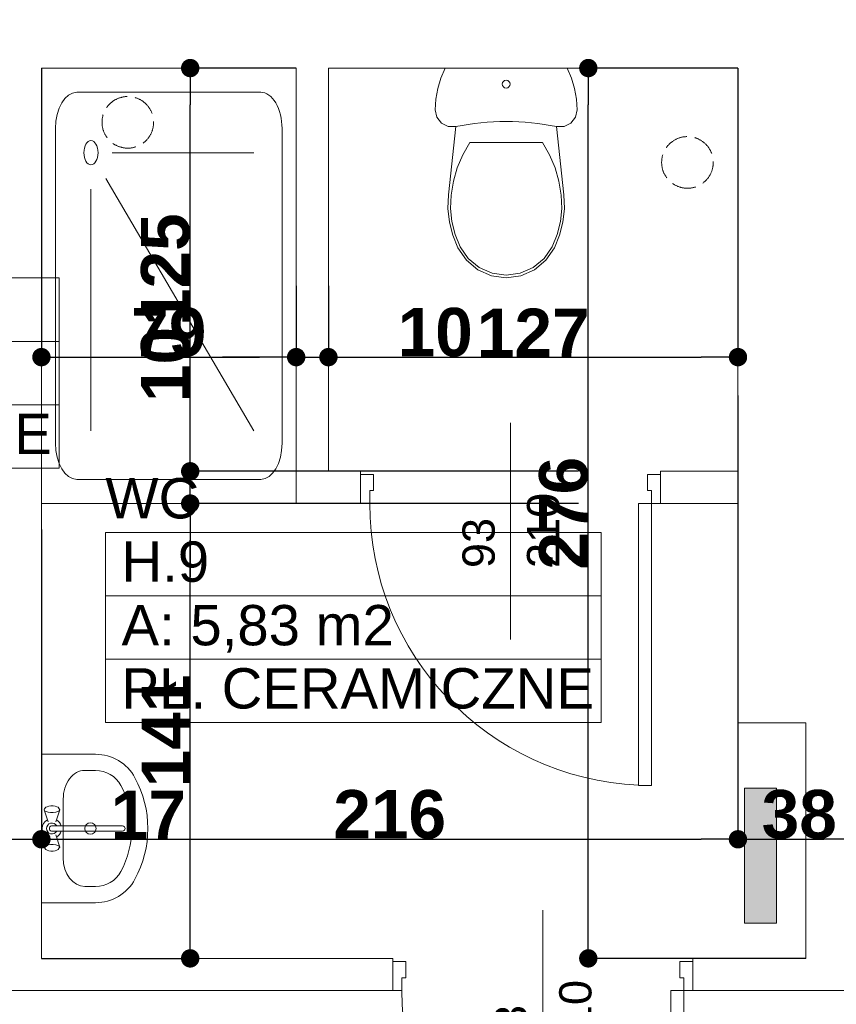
# Model space of a CAD drawing. Header units: millimetres. Extents: x 183299 to 1018155, y -286688 to 171278.
# Tile 61 of 100: x 400041 to 402573, y -75129 to -72076. Entities that reach past the tile are written whole.
import ezdxf
from ezdxf.enums import TextEntityAlignment as Align

# ---------------------------------------------------------------- set-up
doc = ezdxf.new("R2010")
doc.units = ezdxf.units.MM
doc.header["$MEASUREMENT"] = 0
doc.linetypes.add('Krawędzie ukryte 2', pattern=[100, 75, -25])
for name, color, linetype in [('Drzwi ArchiCAD', 7, 'Continuous'), ('Elementy Modelu - Strefy', 7, 'Continuous'), ('inwentaryzacja_sciany', 7, 'Continuous'), ('inwentaryzacja_wyposazenie_sanitarne', 7, 'Continuous'), ('Wymiarowanie - Ogólne', 7, 'Continuous'), ('Znaczniki Drzwi', 7, 'Continuous')]:
    doc.layers.add(name, color=color, linetype=linetype)
for name, color, linetype, lineweight in [('Drzwi ArchiCAD_Nr_Pióra__1', 7, 'Continuous', 13), ('Elementy Modelu - Strefy_Nr_Pióra__6', 250, 'Continuous', 18), ('grzejniki_Nr_Pióra__20', 1, 'Continuous', 0), ('inwentaryzacja_sciany_Nr_Pióra__1', 7, 'Continuous', 13), ('inwentaryzacja_wentylacja_Nr_Pióra__20', 1, 'Continuous', 0), ('inwentaryzacja_wyposazenie_sanitarne_Nr_Pióra__1', 7, 'Continuous', 13), ('Znaczniki Drzwi_Nr_Pióra__1', 7, 'Continuous', 13), ('Znaczniki Drzwi_Nr_Pióra__7', 7, 'Continuous', 35)]:
    doc.layers.add(name, color=color, linetype=linetype, lineweight=lineweight)
doc.layers.add('Drzwi ArchiCAD_Nr_Pióra__23', color=7, linetype='Continuous', lineweight=20, true_color=0xff6600)
doc.layers.add('Drzwi ArchiCAD_Nr_Pióra__3', color=7, linetype='Continuous', lineweight=18, true_color=0xff6600)
doc.styles.add('GENERATED_STYLE_1', font='arial.ttf')
doc.styles.add('GENERATED_STYLE_2', font='arialbd.ttf')
doc.styles.get("Standard").update_dxf_attribs({"font": 'txt', "bigfont": 'BIGFONT.SHX'})
doc.dimstyles.new('GENERATED_STYLE__1', dxfattribs={"dimtxt": 150, "dimasz": 114, "dimexe": 0.18, "dimexo": 0, "dimgap": 0.09, "dimtad": 1, "dimtih": 1, "dimtoh": 1, "dimdec": 0, "dimlfac": 0.1, "dimzin": 0, "dimdsep": 46, "dimtxsty": 'GENERATED_STYLE_2', "dimblk": 'ARROWHEAD_11', "dimblk1": 'ARROWHEAD_11', "dimblk2": 'ARROWHEAD_11', "dimcen": 0.09, "dimclrd": 256, "dimclre": 256, "dimclrt": 256, "dimazin": 0, "dimtfac": 1, "dimtdec": 4, "dimtmove": 0, "dimatfit": 3, "dimfxl": 1, "dimtolj": 1, "dimtzin": 0, "dimarcsym": 0})
doc.dimstyles.new('GENERATED_STYLE__2', dxfattribs={"dimtxt": 150, "dimasz": 114, "dimexe": 0.18, "dimexo": 0, "dimgap": 0.09, "dimtad": 1, "dimdec": 0, "dimlfac": 0.1, "dimzin": 0, "dimdsep": 46, "dimtxsty": 'GENERATED_STYLE_2', "dimblk": 'ARROWHEAD_11', "dimblk1": 'ARROWHEAD_11', "dimblk2": 'ARROWHEAD_11', "dimcen": 0.09, "dimclrd": 256, "dimclre": 256, "dimclrt": 256, "dimazin": 0, "dimtfac": 1, "dimtdec": 4, "dimtmove": 0, "dimatfit": 3, "dimfxl": 1, "dimtolj": 1, "dimtzin": 0, "dimarcsym": 0})

# ---------------------------------------------------------------- blocks, each defined once
blk = doc.blocks.new('WC_H.9_160_2', base_point=(225732.3, -73961.7))
at = {"layer": 'Elementy Modelu - Strefy_Nr_Pióra__6', "linetype": 'Continuous'}
for p, q in [((224963.5, -73765.3), (226501.2, -73765.3)), ((224963.5, -73961.7), (224963.5, -73765.3)), ((226501.2, -73765.3), (226501.2, -73961.7)), ((226501.2, -73961.7), (224963.5, -73961.7)), ((224963.5, -73961.7), (226501.2, -73961.7)), ((224963.5, -74158.1), (224963.5, -73961.7)), ((226501.2, -73961.7), (226501.2, -74158.1)), ((226501.2, -74158.1), (224963.5, -74158.1)), ((224963.5, -74158.1), (226501.2, -74158.1)), ((224963.5, -74354.5), (224963.5, -74158.1)), ((226501.2, -74158.1), (226501.2, -74354.5)), ((226501.2, -74354.5), (224963.5, -74354.5))]:
    blk.add_line(p, q, dxfattribs=at)
at = {"linetype": 'Continuous', "flags": 1}
for tag in ['ROOM_AREA', 'ROOM_PERIM', 'ROOM_WALLS_SURF', 'ROOM_DOORS_SURF', 'ROOM_WINDS_SURF', 'ROOM_BASELEV', 'ROOM_HEIGHT', 'ROOM_NET_AREA', 'ROOM_REDUCED_AREA', 'ROOM_CALC_AREA', 'ROOM_VOLUME']:
    blk.add_attdef(tag, text='', height=2000, dxfattribs=at).set_placement((225732.3, -74994.8), align=Align.BOTTOM_LEFT)
at = {"layer": 'Elementy Modelu - Strefy_Nr_Pióra__6', "linetype": 'Continuous', "insert": (225013.5, -73990.3), "char_height": 125, "attachment_point": 1, "style": 'GENERATED_STYLE_1'}
blk.add_mtext('{A: 5,83 m2}', dxfattribs=at)
at = {"layer": 'Elementy Modelu - Strefy_Nr_Pióra__6', "style": 'GENERATED_STYLE_1'}
for tag, p in [('ROOM_NAME', (224963.5, -73759.3)), ('ROOM_NUMBER', (225013.5, -73955.8)), ('basec', (225013.5, -74348.6))]:
    blk.add_attdef(tag, text='', height=125, dxfattribs=at).set_placement(p, align=Align.BOTTOM_LEFT)
blk = doc.blocks.new('WC_H.10_126_2', base_point=(224051.3, -73173))
at = {"layer": 'Elementy Modelu - Strefy_Nr_Pióra__6', "linetype": 'Continuous'}
for p, q in [((223282.5, -72976.5), (224820.2, -72976.5)), ((223282.5, -73173), (223282.5, -72976.5)), ((224820.2, -72976.5), (224820.2, -73173)), ((224820.2, -73173), (223282.5, -73173)), ((223282.5, -73173), (224820.2, -73173)), ((223282.5, -73369.4), (223282.5, -73173)), ((224820.2, -73173), (224820.2, -73369.4)), ((224820.2, -73369.4), (223282.5, -73369.4)), ((223282.5, -73369.4), (224820.2, -73369.4)), ((223282.5, -73565.8), (223282.5, -73369.4)), ((224820.2, -73369.4), (224820.2, -73565.8)), ((224820.2, -73565.8), (223282.5, -73565.8))]:
    blk.add_line(p, q, dxfattribs=at)
at = {"linetype": 'Continuous', "flags": 1}
for tag in ['ROOM_AREA', 'ROOM_PERIM', 'ROOM_WALLS_SURF', 'ROOM_DOORS_SURF', 'ROOM_WINDS_SURF', 'ROOM_BASELEV', 'ROOM_HEIGHT', 'ROOM_NET_AREA', 'ROOM_REDUCED_AREA', 'ROOM_CALC_AREA', 'ROOM_VOLUME']:
    blk.add_attdef(tag, text='', height=2000, dxfattribs=at).set_placement((224051.3, -74206.1), align=Align.BOTTOM_LEFT)
at = {"layer": 'Elementy Modelu - Strefy_Nr_Pióra__6', "linetype": 'Continuous', "insert": (223332.5, -73201.5), "char_height": 125, "attachment_point": 1, "style": 'GENERATED_STYLE_1'}
blk.add_mtext('{A: 3,17 m2}', dxfattribs=at)
at = {"layer": 'Elementy Modelu - Strefy_Nr_Pióra__6', "style": 'GENERATED_STYLE_1'}
for tag, p in [('ROOM_NAME', (223282.5, -72970.6)), ('ROOM_NUMBER', (223332.5, -73167)), ('basec', (223332.5, -73559.9))]:
    blk.add_attdef(tag, text='', height=125, dxfattribs=at).set_placement(p, align=Align.BOTTOM_LEFT)
blk = doc.blocks.new('Ściana_752_2', base_point=(214165.1, -72325.8))
at = {"layer": 'inwentaryzacja_sciany_Nr_Pióra__1', "linetype": 'Continuous'}
for p, q in [((224765.1, -72325.8), (225555.1, -72325.8)), ((225655.1, -72325.8), (226925.1, -72325.8))]:
    blk.add_line(p, q, dxfattribs=at)
blk = doc.blocks.new('D1 Drzwi proste 12_90')
at = {"layer": 'Drzwi ArchiCAD_Nr_Pióra__1', "linetype": 'Continuous'}
for p, q in [((-465, 0), (-465, -90)), ((465, 0), (465, -90))]:
    blk.add_line(p, q, dxfattribs=at)
at = {"layer": 'Drzwi ArchiCAD_Nr_Pióra__23', "linetype": 'Continuous'}
for p, q in [((-437, 0), (-465, 0)), ((-465, 0), (-465, -90)), ((-437, -40), (-437, 0)), ((465, 0), (437, 0)), ((437, 0), (437, -40)), ((465, -90), (465, 0)), ((-425, -40), (-437, -40)), ((-425, -90), (-425, -40)), ((437, -40), (425, -40)), ((425, -40), (425, -90)), ((-465, -90), (-425, -90)), ((425, -90), (465, -90))]:
    blk.add_line(p, q, dxfattribs=at)
at = {"layer": 'Drzwi ArchiCAD_Nr_Pióra__3', "linetype": 'Continuous'}
for p, q in [((437, 874), (397, 874)), ((397, 874), (397, 0)), ((437, 0), (437, 874)), ((397, 0), (437, 0))]:
    blk.add_line(p, q, dxfattribs=at)
blk.add_arc((437, 0), 874, 92.6231, 180, dxfattribs=at)
blk = doc.blocks.new('Znacznik O 12_162')
at = {"layer": 'Znaczniki Drzwi_Nr_Pióra__1', "linetype": 'Continuous'}
blk.add_line((0, -521.4), (0, 150), dxfattribs=at)
at = {"layer": 'Znaczniki Drzwi_Nr_Pióra__7', "linetype": 'Continuous', "char_height": 100, "attachment_point": 7, "rotation": 90, "style": 'GENERATED_STYLE_1'}
for s, insert in [('{210}', (152.1, -300)), ('{93}', (-47.9, -300))]:
    blk.add_mtext(s, dxfattribs=dict(at, insert=insert))
blk = doc.blocks.new('Ściana_755_2', base_point=(220645.1, -75185.8))
at = {"layer": 'inwentaryzacja_sciany_Nr_Pióra__1', "linetype": 'Continuous'}
for p, q in [((225855.1, -75085.8), (224765.1, -75085.8)), ((225855.1, -75095.8), (225855.1, -75085.8)), ((226785.1, -75095.8), (226785.1, -75085.8)), ((227135.1, -75085.8), (226785.1, -75085.8)), ((225855.1, -75185.8), (225855.1, -75095.8)), ((226785.1, -75185.8), (226785.1, -75095.8)), ((224415.1, -75185.8), (225855.1, -75185.8)), ((226785.1, -75185.8), (227305.1, -75185.8))]:
    blk.add_line(p, q, dxfattribs=at)
at = {"layer": 'Drzwi ArchiCAD', "linetype": 'Continuous', "xscale": -1, "rotation": 180}
blk.add_blockref('D1 Drzwi proste 12_90', (226320.1, -75185.8), dxfattribs=at)
at = {"layer": 'Znaczniki Drzwi'}
blk.add_blockref('Znacznik O 12_162', (226320.1, -75085.8), dxfattribs=at)
blk = doc.blocks.new('Ściana_759_2', base_point=(224595.1, -72325.8))
at = {"layer": 'inwentaryzacja_sciany_Nr_Pióra__1', "linetype": 'Continuous'}
for p, q in [((224595.1, -72325.8), (224595.1, -73475.8)), ((224765.1, -75085.8), (224765.1, -72325.8)), ((224595.1, -73575.8), (224595.1, -75085.8))]:
    blk.add_line(p, q, dxfattribs=at)
blk = doc.blocks.new('Ściana_760_2', base_point=(227305.1, -72325.8))
at = {"layer": 'inwentaryzacja_sciany_Nr_Pióra__1', "linetype": 'Continuous'}
for p, q in [((227305.1, -74355.8), (227305.1, -72025.8)), ((226925.1, -72325.8), (226925.1, -73575.8)), ((226925.1, -73675.8), (226925.1, -74355.8)), ((226925.1, -74355.8), (227135.1, -74355.8))]:
    blk.add_line(p, q, dxfattribs=at)
blk = doc.blocks.new('Ściana_481_2', base_point=(227305.1, -74355.8))
at = {"layer": 'inwentaryzacja_sciany_Nr_Pióra__1', "linetype": 'Continuous'}
for p, q in [((227135.1, -74355.8), (227135.1, -75085.8)), ((227305.1, -75185.8), (227305.1, -74355.8))]:
    blk.add_line(p, q, dxfattribs=at)
blk = doc.blocks.new('Ściana_361_2', base_point=(225555.1, -72325.8))
at = {"layer": 'inwentaryzacja_sciany_Nr_Pióra__1', "linetype": 'Continuous'}
for p, q in [((225555.1, -72325.8), (225555.1, -73675.8)), ((225655.1, -73575.8), (225655.1, -72325.8))]:
    blk.add_line(p, q, dxfattribs=at)
blk = doc.blocks.new('Ściana_360_2', base_point=(225555.1, -73675.8))
at = {"layer": 'inwentaryzacja_sciany_Nr_Pióra__1', "linetype": 'Continuous'}
for p, q in [((225755.1, -73575.8), (225655.1, -73575.8)), ((225755.1, -73585.8), (225755.1, -73575.8)), ((225755.1, -73675.8), (225755.1, -73585.8)), ((226685.1, -73585.8), (226685.1, -73575.8)), ((226925.1, -73575.8), (226685.1, -73575.8)), ((226685.1, -73675.8), (226685.1, -73585.8)), ((225555.1, -73675.8), (225755.1, -73675.8)), ((226685.1, -73675.8), (226925.1, -73675.8))]:
    blk.add_line(p, q, dxfattribs=at)
at = {"layer": 'Drzwi ArchiCAD', "linetype": 'Continuous', "xscale": -1, "rotation": 180}
blk.add_blockref('D1 Drzwi proste 12_90', (226220.1, -73675.8), dxfattribs=at)
at = {"layer": 'Znaczniki Drzwi'}
blk.add_blockref('Znacznik O 12_162', (226220.1, -73575.8), dxfattribs=at)
blk = doc.blocks.new('Umywalka 01 12_4')
at = {"layer": 'inwentaryzacja_wyposazenie_sanitarne_Nr_Pióra__1', "linetype": 'Continuous'}
for p, q in [((-230, 0), (-230, -168)), ((230, 0), (-230, 0)), ((230, 0), (230, -168)), ((-69.1, -22.7), (-70, -29.2)), ((-70, -29.2), (-70, -36.2)), ((-67.6, -17.4), (-69.1, -22.7)), ((-65.6, -13.9), (-67.6, -17.4)), ((-60.4, -10.1), (-65.6, -13.9)), ((-57.6, -8.7), (-60.4, -10.1)), ((-54.8, -10.1), (-57.6, -8.7)), ((-20.1, -20.7), (-57.6, -8.7)), ((-52.3, -14.3), (-54.8, -10.1)), ((-50.5, -20.7), (-52.3, -14.3)), ((-49.5, -28.5), (-50.5, -20.7)), ((-49.5, -36.9), (-49.5, -28.5)), ((20.1, -20.7), (57.6, -8.7)), ((50.5, -20.7), (49.5, -28.5)), ((49.5, -28.5), (49.5, -36.9)), ((52.3, -14.3), (50.5, -20.7)), ((54.8, -10.1), (52.3, -14.3)), ((57.6, -8.7), (54.8, -10.1)), ((60.4, -10.1), (57.6, -8.7)), ((60.4, -10.1), (65.6, -13.9)), ((67.6, -17.4), (65.6, -13.9)), ((69.1, -22.7), (67.6, -17.4)), ((70, -29.2), (69.1, -22.7)), ((70, -36.2), (70, -29.2)), ((-70, -36.2), (-69.1, -42.7)), ((-69.1, -42.7), (-67.6, -48)), ((-67.6, -48), (-65.6, -51.5)), ((-60.4, -55.3), (-65.6, -51.5)), ((-60.4, -55.3), (-57.6, -56.7)), ((-20.1, -44.7), (-57.6, -56.7)), ((-57.6, -56.7), (-54.8, -55.3)), ((-54.8, -55.3), (-52.3, -51.1)), ((-52.3, -51.1), (-50.5, -44.7)), ((-50.5, -44.7), (-49.5, -36.9)), ((-7.9, -31.3), (-7.9, -251.6)), ((7.9, -251.6), (7.9, -31.3)), ((20.1, -44.7), (57.6, -56.7)), ((49.5, -36.9), (50.5, -44.7)), ((50.5, -44.7), (52.3, -51.1)), ((52.3, -51.1), (54.8, -55.3)), ((54.8, -55.3), (57.6, -56.7)), ((57.6, -56.7), (60.4, -55.3)), ((60.4, -55.3), (65.6, -51.5)), ((65.6, -51.5), (67.6, -48)), ((67.6, -48), (69.1, -42.7)), ((69.1, -42.7), (70, -36.2)), ((-91.1, -67.7), (-91.1, -67.7)), ((91.1, -67.7), (-91.1, -67.7)), ((-180, -134.4), (-180, -168)), ((180, -134.4), (180, -168))]:
    blk.add_line(p, q, dxfattribs=at)
blk.add_circle((0, -151.9), 17.5, dxfattribs=at)
for centre, radius, start, end in [((0, -32.7), 30, 27.9765, 152.0235), ((0, -32.7), 16.8, 298.0549, 241.9451), ((0, -32.7), 8, 10, 170), ((0, -32.7), 30, 207.9765, 254.7747), ((0, -32.7), 30, 285.2253, 332.0235), ((-91.1, -168), 138.9, 180, 241.5254), ((-91.1, -168), 88.9, 180, 241.5254), ((91.1, -168), 88.9, 298.4746, 0), ((91.1, -168), 138.9, 298.4746, 0), ((0, 0), 280, 241.5254, 298.4746), ((0, -251.6), 7.88, 180, 0), ((0, 0), 330, 241.5254, 298.4746)]:
    blk.add_arc(centre, radius, start, end, dxfattribs=at)
for centre, major_axis, start_param, end_param in [((-91.1, -134.4), (88.9, 0), 1.570796, 3.141593), ((91.1, -134.4), (-88.9, 0), 3.141593, 4.712389)]:
    blk.add_ellipse(centre, major_axis=major_axis, ratio=0.750558, start_param=start_param, end_param=end_param, dxfattribs=at)
blk = doc.blocks.new('Brodzik prysznicowy 12_6')
at = {"layer": 'inwentaryzacja_wyposazenie_sanitarne_Nr_Pióra__1', "linetype": 'Continuous'}
for p, q in [((1350, 790), (0, 790)), ((0, 790), (0, 0)), ((1350, 0), (1350, 790)), ((187.5, 746.1), (1162.5, 746.1)), ((75, 109.7), (75, 680.3)), ((1275, 109.7), (1275, 680.3)), ((262.5, 219.4), (262.5, 658.3)), ((342, 200.2), (1125, 658.3)), ((375, 153.6), (1125, 153.6)), ((187.5, 43.9), (1162.5, 43.9)), ((0, 0), (1350, 0))]:
    blk.add_line(p, q, dxfattribs=at)
for centre, start_param, end_param in [((187.5, 680.3), 1.570796, 3.141593), ((1162.5, 680.3), 0, 1.570796), ((187.5, 109.7), 3.141593, 4.712389), ((1162.5, 109.7), 4.712389, 6.283185)]:
    blk.add_ellipse(centre, major_axis=(112.5, 0), ratio=0.585185, start_param=start_param, end_param=end_param, dxfattribs=at)
blk.add_ellipse((262.5, 153.6), major_axis=(-37.5, 0), ratio=0.585185, dxfattribs=at)
blk = doc.blocks.new('WC DP 12_9')
at = {"layer": 'inwentaryzacja_wyposazenie_sanitarne_Nr_Pióra__1', "linetype": 'Continuous'}
for p, q in [((31.1, 650), (17.6, 619.2)), ((408.9, 650), (31.1, 650)), ((422.4, 619.2), (408.9, 650)), ((17.6, 619.2), (7.9, 587.1)), ((432.1, 587.1), (422.4, 619.2)), ((7.9, 587.1), (2, 554)), ((438, 554), (432.1, 587.1)), ((2, 554), (0, 520.5)), ((440, 520.5), (438, 554)), ((0, 520.5), (5.1, 497.8)), ((434.9, 497.8), (440, 520.5)), ((5.1, 497.8), (19.5, 479.5)), ((420.5, 479.5), (434.9, 497.8)), ((19.5, 479.5), (40.4, 469.1)), ((40.4, 469.1), (63.7, 468.6)), ((63.7, 468.6), (41, 257)), ((376.3, 468.6), (399.6, 469.1)), ((399, 257), (376.3, 468.6)), ((399.6, 469.1), (420.5, 479.5)), ((107.5, 419.3), (85.7, 381.4)), ((332.5, 419.3), (107.5, 419.3)), ((354.3, 381.4), (332.5, 419.3)), ((85.7, 381.4), (68.5, 341.2)), ((371.5, 341.2), (354.3, 381.4)), ((68.5, 341.2), (56.2, 299.2)), ((383.8, 299.2), (371.5, 341.2)), ((56.2, 299.2), (49, 256.1)), ((391, 256.1), (383.8, 299.2)), ((41, 257), (39.4, 214.7)), ((49, 256.1), (47.5, 215)), ((392.5, 215), (391, 256.1)), ((400.6, 214.7), (399, 257)), ((39.4, 214.7), (43.9, 172.6)), ((47.5, 215), (51.9, 174)), ((388.1, 174), (392.5, 215)), ((396.1, 172.6), (400.6, 214.7)), ((43.9, 172.6), (54.3, 131.6)), ((51.9, 174), (62, 134.1)), ((378, 134.1), (388.1, 174)), ((385.7, 131.6), (396.1, 172.6)), ((54.3, 131.6), (70.5, 92.4)), ((62, 134.1), (77.7, 96)), ((362.3, 96), (378, 134.1)), ((369.5, 92.4), (385.7, 131.6)), ((70.5, 92.4), (96.5, 54.4)), ((77.7, 96), (102.5, 59.8)), ((337.5, 59.8), (362.3, 96)), ((343.5, 54.4), (369.5, 92.4)), ((96.5, 54.4), (132, 25)), ((102.5, 59.8), (136.3, 31.8)), ((136.3, 31.8), (176.5, 14.1)), ((263.5, 14.1), (303.7, 31.8)), ((303.7, 31.8), (337.5, 59.8)), ((308, 25), (343.5, 54.4)), ((132, 25), (174.3, 6.4)), ((174.3, 6.4), (220, 0)), ((176.5, 14.1), (220, 8)), ((220, 8), (263.5, 14.1)), ((220, 0), (265.7, 6.4)), ((265.7, 6.4), (308, 25))]:
    blk.add_line(p, q, dxfattribs=at)
blk.add_ellipse((220, 600.3), major_axis=(12.2, 0), ratio=0.9963, dxfattribs=at)
blk.add_ellipse((220, -297.8), major_axis=(785, 0), ratio=0.9963, start_param=1.370375, end_param=1.771221, dxfattribs=at)
blk = doc.blocks.new('ARROWHEAD_11')
at = {"linetype": 'Continuous'}
blk.add_line((0, 0), (-1, 0), dxfattribs=at)
at = {"linetype": 'Continuous', "const_width": 0.25, "flags": 128}
blk.add_lwpolyline([(-0.125, 0, 1), (0.125, 0, 1)], format="xyb", close=True, dxfattribs=at)
blk = doc.blocks.new('*D6758')
at = {"layer": 'Defpoints', "color": 0}
for p in [(399938, -73656.3), (400108, -73656.3), (400108, -74617.1)]:
    blk.add_point(p, dxfattribs=at)
at = {"layer": 'Wymiarowanie - Ogólne', "linetype": 'Continuous', "lineweight": -2}
for p, q in [((399938, -73656.3), (399938, -74617.3)), ((400108, -73656.3), (400108, -74617.3)), ((399824, -74617.1), (399710, -74617.1)), ((399938, -74617.1), (400108, -74617.1)), ((400222, -74617.1), (400543.1, -74617.1))]:
    blk.add_line(p, q, dxfattribs=at)
at = {"layer": 'Wymiarowanie - Ogólne', "lineweight": -2, "xscale": 114, "yscale": 114, "zscale": 114}
blk.add_blockref('ARROWHEAD_11', (399938, -74617.1), dxfattribs=at)
at = {"layer": 'Wymiarowanie - Ogólne', "lineweight": -2, "xscale": 114, "yscale": 114, "zscale": 114, "rotation": 180}
blk.add_blockref('ARROWHEAD_11', (400108, -74617.1), dxfattribs=at)
at = {"layer": 'Wymiarowanie - Ogólne', "insert": (400439.5, -74541.8), "char_height": 150, "attachment_point": 5, "style": 'GENERATED_STYLE_2'}
blk.add_mtext('\\A1;17', dxfattribs=at)
blk = doc.blocks.new('*D6759')
at = {"layer": 'Defpoints', "color": 0}
for p in [(402268, -73241.3), (400108, -73656.3), (402268, -74617.1)]:
    blk.add_point(p, dxfattribs=at)
at = {"layer": 'Wymiarowanie - Ogólne', "linetype": 'Continuous', "lineweight": -2}
for p, q in [((402268, -73241.3), (402268, -74617.3)), ((400108, -73656.3), (400108, -74617.3)), ((400222, -74617.1), (402154, -74617.1))]:
    blk.add_line(p, q, dxfattribs=at)
at = {"layer": 'Wymiarowanie - Ogólne', "lineweight": -2, "xscale": 114, "yscale": 114, "zscale": 114, "rotation": 180}
blk.add_blockref('ARROWHEAD_11', (400108, -74617.1), dxfattribs=at)
at = {"layer": 'Wymiarowanie - Ogólne', "lineweight": -2, "xscale": 114, "yscale": 114, "zscale": 114}
blk.add_blockref('ARROWHEAD_11', (402268, -74617.1), dxfattribs=at)
at = {"layer": 'Wymiarowanie - Ogólne', "insert": (401188, -74540.5), "char_height": 150, "attachment_point": 5, "style": 'GENERATED_STYLE_2'}
blk.add_mtext('\\A1;216', dxfattribs=at)
blk = doc.blocks.new('*D6760')
at = {"layer": 'Defpoints', "color": 0}
for p in [(402268, -73241.3), (402648, -73241.3), (402648, -74617.1)]:
    blk.add_point(p, dxfattribs=at)
at = {"layer": 'Wymiarowanie - Ogólne', "linetype": 'Continuous', "lineweight": -2}
for p, q in [((402268, -73241.3), (402268, -74617.3)), ((402648, -73241.3), (402648, -74617.3)), ((402382, -74617.1), (402534, -74617.1))]:
    blk.add_line(p, q, dxfattribs=at)
at = {"layer": 'Wymiarowanie - Ogólne', "lineweight": -2, "xscale": 114, "yscale": 114, "zscale": 114, "rotation": 180}
blk.add_blockref('ARROWHEAD_11', (402268, -74617.1), dxfattribs=at)
at = {"layer": 'Wymiarowanie - Ogólne', "lineweight": -2, "xscale": 114, "yscale": 114, "zscale": 114}
blk.add_blockref('ARROWHEAD_11', (402648, -74617.1), dxfattribs=at)
at = {"layer": 'Wymiarowanie - Ogólne', "insert": (402458, -74540.4), "char_height": 150, "attachment_point": 5, "style": 'GENERATED_STYLE_2'}
blk.add_mtext('\\A1;38', dxfattribs=at)
blk = doc.blocks.new('*D6771')
at = {"layer": 'Defpoints', "color": 0}
for p in [(401803.9, -72226.3), (402268, -72226.3), (402478, -74986.3)]:
    blk.add_point(p, dxfattribs=at)
at = {"layer": 'Wymiarowanie - Ogólne', "linetype": 'Continuous', "lineweight": -2}
for p, q in [((402268, -72226.3), (401803.7, -72226.3)), ((401803.9, -74872.3), (401803.9, -72340.3)), ((402478, -74986.3), (401803.7, -74986.3))]:
    blk.add_line(p, q, dxfattribs=at)
at = {"layer": 'Wymiarowanie - Ogólne', "lineweight": -2, "xscale": 114, "yscale": 114, "zscale": 114}
for p, rotation in [((401803.9, -72226.3), 90), ((401803.9, -74986.3), 270)]:
    blk.add_blockref('ARROWHEAD_11', p, dxfattribs=dict(at, rotation=rotation))
at = {"layer": 'Wymiarowanie - Ogólne', "insert": (401727.3, -73606.3), "char_height": 150, "attachment_point": 5, "rotation": 90, "style": 'GENERATED_STYLE_2'}
blk.add_mtext('\\A1;276', dxfattribs=at)
blk = doc.blocks.new('*D6789')
at = {"layer": 'Defpoints', "color": 0}
for p in [(400108, -72226.3), (400898, -72901.3), (400898, -73122.4)]:
    blk.add_point(p, dxfattribs=at)
at = {"layer": 'Wymiarowanie - Ogólne', "linetype": 'Continuous', "lineweight": -2}
for p, q in [((400108, -72226.3), (400108, -73122.6)), ((400898, -72901.3), (400898, -73122.6)), ((400222, -73122.4), (400784, -73122.4))]:
    blk.add_line(p, q, dxfattribs=at)
at = {"layer": 'Wymiarowanie - Ogólne', "lineweight": -2, "xscale": 114, "yscale": 114, "zscale": 114, "rotation": 180}
blk.add_blockref('ARROWHEAD_11', (400108, -73122.4), dxfattribs=at)
at = {"layer": 'Wymiarowanie - Ogólne', "lineweight": -2, "xscale": 114, "yscale": 114, "zscale": 114}
blk.add_blockref('ARROWHEAD_11', (400898, -73122.4), dxfattribs=at)
at = {"layer": 'Wymiarowanie - Ogólne', "insert": (400503, -73045.7), "char_height": 150, "attachment_point": 5, "style": 'GENERATED_STYLE_2'}
blk.add_mtext('\\A1;79', dxfattribs=at)
blk = doc.blocks.new('*D6790')
at = {"layer": 'Defpoints', "color": 0}
for p in [(400898, -72901.3), (400998, -72901.3), (400998, -73122.4)]:
    blk.add_point(p, dxfattribs=at)
at = {"layer": 'Wymiarowanie - Ogólne', "linetype": 'Continuous', "lineweight": -2}
for p, q in [((400898, -72901.3), (400898, -73122.6)), ((400998, -72901.3), (400998, -73122.6)), ((400784, -73122.4), (400670, -73122.4)), ((400898, -73122.4), (400998, -73122.4)), ((401112, -73122.4), (401432.1, -73122.4))]:
    blk.add_line(p, q, dxfattribs=at)
at = {"layer": 'Wymiarowanie - Ogólne', "lineweight": -2, "xscale": 114, "yscale": 114, "zscale": 114}
blk.add_blockref('ARROWHEAD_11', (400898, -73122.4), dxfattribs=at)
at = {"layer": 'Wymiarowanie - Ogólne', "lineweight": -2, "xscale": 114, "yscale": 114, "zscale": 114, "rotation": 180}
blk.add_blockref('ARROWHEAD_11', (400998, -73122.4), dxfattribs=at)
at = {"layer": 'Wymiarowanie - Ogólne', "insert": (401329, -73045.8), "char_height": 150, "attachment_point": 5, "style": 'GENERATED_STYLE_2'}
blk.add_mtext('\\A1;10', dxfattribs=at)
blk = doc.blocks.new('*D6791')
at = {"layer": 'Defpoints', "color": 0}
for p in [(402268, -72226.3), (400998, -72901.3), (402268, -73122.4)]:
    blk.add_point(p, dxfattribs=at)
at = {"layer": 'Wymiarowanie - Ogólne', "linetype": 'Continuous', "lineweight": -2}
for p, q in [((402268, -72226.3), (402268, -73122.6)), ((400998, -72901.3), (400998, -73122.6)), ((401112, -73122.4), (402154, -73122.4))]:
    blk.add_line(p, q, dxfattribs=at)
at = {"layer": 'Wymiarowanie - Ogólne', "lineweight": -2, "xscale": 114, "yscale": 114, "zscale": 114, "rotation": 180}
blk.add_blockref('ARROWHEAD_11', (400998, -73122.4), dxfattribs=at)
at = {"layer": 'Wymiarowanie - Ogólne', "lineweight": -2, "xscale": 114, "yscale": 114, "zscale": 114}
blk.add_blockref('ARROWHEAD_11', (402268, -73122.4), dxfattribs=at)
at = {"layer": 'Wymiarowanie - Ogólne', "insert": (401633, -73047.1), "char_height": 150, "attachment_point": 5, "style": 'GENERATED_STYLE_2'}
blk.add_mtext('\\A1;127', dxfattribs=at)
blk = doc.blocks.new('*D6792')
at = {"layer": 'Defpoints', "color": 0}
for p in [(400569.4, -73576.3), (401773, -73576.3), (400108, -74986.3)]:
    blk.add_point(p, dxfattribs=at)
at = {"layer": 'Wymiarowanie - Ogólne', "linetype": 'Continuous', "lineweight": -2}
for p, q in [((401773, -73576.3), (400569.2, -73576.3)), ((400569.4, -74872.3), (400569.4, -73690.3)), ((400108, -74986.3), (400569.6, -74986.3))]:
    blk.add_line(p, q, dxfattribs=at)
at = {"layer": 'Wymiarowanie - Ogólne', "lineweight": -2, "xscale": 114, "yscale": 114, "zscale": 114}
for p, rotation in [((400569.4, -73576.3), 90), ((400569.4, -74986.3), 270)]:
    blk.add_blockref('ARROWHEAD_11', p, dxfattribs=dict(at, rotation=rotation))
at = {"layer": 'Wymiarowanie - Ogólne', "insert": (400494.1, -74281.3), "char_height": 150, "attachment_point": 5, "rotation": 90, "style": 'GENERATED_STYLE_2'}
blk.add_mtext('\\A1;141', dxfattribs=at)
blk = doc.blocks.new('*D6793')
at = {"layer": 'Defpoints', "color": 0}
for p in [(400569.4, -73476.3), (401773, -73476.3), (401773, -73576.3)]:
    blk.add_point(p, dxfattribs=at)
at = {"layer": 'Wymiarowanie - Ogólne', "linetype": 'Continuous', "lineweight": -2}
for p, q in [((400569.4, -73362.3), (400569.4, -73042.2)), ((401773, -73476.3), (400569.2, -73476.3)), ((400569.4, -73576.3), (400569.4, -73476.3)), ((401773, -73576.3), (400569.2, -73576.3)), ((400569.4, -73690.3), (400569.4, -73804.3))]:
    blk.add_line(p, q, dxfattribs=at)
at = {"layer": 'Wymiarowanie - Ogólne', "lineweight": -2, "xscale": 114, "yscale": 114, "zscale": 114}
for p, rotation in [((400569.4, -73476.3), 270), ((400569.4, -73576.3), 90)]:
    blk.add_blockref('ARROWHEAD_11', p, dxfattribs=dict(at, rotation=rotation))
at = {"layer": 'Wymiarowanie - Ogólne', "insert": (400492.8, -73145.3), "char_height": 150, "attachment_point": 5, "rotation": 90, "style": 'GENERATED_STYLE_2'}
blk.add_mtext('\\A1;10', dxfattribs=at)
blk = doc.blocks.new('*D6794')
at = {"layer": 'Defpoints', "color": 0}
for p in [(400569.4, -72226.3), (400898, -72226.3), (401773, -73476.3)]:
    blk.add_point(p, dxfattribs=at)
at = {"layer": 'Wymiarowanie - Ogólne', "linetype": 'Continuous', "lineweight": -2}
for p, q in [((400898, -72226.3), (400569.2, -72226.3)), ((400569.4, -73362.3), (400569.4, -72340.3)), ((401773, -73476.3), (400569.2, -73476.3))]:
    blk.add_line(p, q, dxfattribs=at)
at = {"layer": 'Wymiarowanie - Ogólne', "lineweight": -2, "xscale": 114, "yscale": 114, "zscale": 114}
for p, rotation in [((400569.4, -72226.3), 90), ((400569.4, -73476.3), 270)]:
    blk.add_blockref('ARROWHEAD_11', p, dxfattribs=dict(at, rotation=rotation))
at = {"layer": 'Wymiarowanie - Ogólne', "insert": (400492.8, -72851.3), "char_height": 150, "attachment_point": 5, "rotation": 90, "style": 'GENERATED_STYLE_2'}
blk.add_mtext('\\A1;125', dxfattribs=at)

msp = doc.modelspace()

# ---------------------------------------------------------------- hatches: boundary and pattern name
at = {"layer": 'inwentaryzacja_wentylacja_Nr_Pióra__20', "linetype": 'Continuous'}
msp.add_hatch(color=256, dxfattribs=at).paths.add_polyline_path([(402287.95206, -74876.66653), (402387.95206, -74876.66653), (402387.95206, -74458.84595), (402287.95206, -74458.84595)], flags=0)

# ---------------------------------------------------------------- linework, layer by layer
at = {"layer": 'grzejniki_Nr_Pióra__20', "linetype": 'Continuous'}
for p, q in [((402287.95206, -74458.84595), (402387.95206, -74458.84595)), ((402287.95206, -74458.84595), (402287.95206, -74876.66653)), ((402387.95206, -74458.84595), (402387.95206, -74876.66653)), ((402387.95206, -74876.66653), (402287.95206, -74876.66653))]:
    msp.add_line(p, q, dxfattribs=at)
at = {"layer": 'inwentaryzacja_sciany_Nr_Pióra__1', "linetype": 'Krawędzie ukryte 2'}
for centre in [(400375.91321, -72394.53082), (402111.28538, -72518.73169)]:
    msp.add_circle(centre, 80, dxfattribs=at)

# ---------------------------------------------------------------- block references
at = {"layer": 'Elementy Modelu - Strefy', "linetype": 'Continuous'}
ref = msp.add_blockref('WC_H.10_126_2', (399394.22837, -73073.52093), dxfattribs=at)
ref.add_attrib('ROOM_NAME', 'WC', dxfattribs={"layer": 'Elementy Modelu - Strefy_Nr_Pióra__6', "color": 5, "linetype": 'Continuous', "height": 125, "style": 'GENERATED_STYLE_1'}).set_placement((398625.36837, -72871.17858), align=Align.BOTTOM_LEFT)
ref.add_attrib('ROOM_NUMBER', 'H.10', dxfattribs={"layer": 'Elementy Modelu - Strefy_Nr_Pióra__6', "color": 5, "linetype": 'Continuous', "height": 125, "style": 'GENERATED_STYLE_1'}).set_placement((398675.36837, -73067.60715), align=Align.BOTTOM_LEFT)
ref.add_attrib('basec', 'PŁ. CERAMICZNE', dxfattribs={"layer": 'Elementy Modelu - Strefy_Nr_Pióra__6', "color": 5, "linetype": 'Continuous', "height": 125, "style": 'GENERATED_STYLE_1'}).set_placement((398675.36837, -73460.46429), align=Align.BOTTOM_LEFT)
ref = msp.add_blockref('WC_H.9_160_2', (401075.24119, -73862.24259), dxfattribs=at)
ref.add_attrib('ROOM_NAME', 'WC', dxfattribs={"layer": 'Elementy Modelu - Strefy_Nr_Pióra__6', "color": 5, "linetype": 'Continuous', "height": 125, "style": 'GENERATED_STYLE_1'}).set_placement((400306.38119, -73659.90024), align=Align.BOTTOM_LEFT)
ref.add_attrib('ROOM_NUMBER', 'H.9', dxfattribs={"layer": 'Elementy Modelu - Strefy_Nr_Pióra__6', "color": 5, "linetype": 'Continuous', "height": 125, "style": 'GENERATED_STYLE_1'}).set_placement((400356.38119, -73856.32881), align=Align.BOTTOM_LEFT)
ref.add_attrib('basec', 'PŁ. CERAMICZNE', dxfattribs={"layer": 'Elementy Modelu - Strefy_Nr_Pióra__6', "color": 5, "linetype": 'Continuous', "height": 125, "style": 'GENERATED_STYLE_1'}).set_placement((400356.38119, -74249.18595), align=Align.BOTTOM_LEFT)
at = {"layer": 'inwentaryzacja_sciany'}
for name, p in [('Ściana_752_2', (389507.95206, -72226.32699)), ('Ściana_760_2', (402647.95206, -72226.32699)), ('Ściana_759_2', (399937.95206, -72226.32699)), ('Ściana_361_2', (400897.95206, -72226.32699)), ('Ściana_360_2', (400897.95206, -73576.32699)), ('Ściana_481_2', (402647.95206, -74256.32699)), ('Ściana_755_2', (395987.95206, -75086.32699))]:
    msp.add_blockref(name, p, dxfattribs=at)
at = {"layer": 'inwentaryzacja_wyposazenie_sanitarne', "linetype": 'Continuous', "rotation": 270}
msp.add_blockref('Brodzik prysznicowy 12_6', (400107.95206, -72226.32699), dxfattribs=at)
at = {"layer": 'inwentaryzacja_wyposazenie_sanitarne', "linetype": 'Continuous'}
msp.add_blockref('WC DP 12_9', (401329.1748, -72876.32699), dxfattribs=at)
at = {"layer": 'inwentaryzacja_wyposazenie_sanitarne', "linetype": 'Continuous', "xscale": -1, "rotation": 89.99999999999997}
msp.add_blockref('Umywalka 01 12_4', (400107.95206, -74583.60372), dxfattribs=at)

# ---------------------------------------------------------------- dimensions: what is measured, and where the dimension line sits
at = {"layer": 'Wymiarowanie - Ogólne', "linetype": 'Continuous'}
for base, p1, p2, picture, middle in [((400569.42482, -72226.32699), (401772.95206, -73476.32699), (400897.95206, -72226.32699), '*D6794', (400492.83482, -72851.32699)), ((401803.85002, -72226.32699), (402477.95206, -74986.32699), (402267.95206, -72226.32699), '*D6771', (401727.26002, -73606.32699)), ((400569.42482, -73476.32699), (401772.95206, -73576.32699), (401772.95206, -73476.32699), '*D6793', (400492.83482, -73145.26199)), ((400569.42482, -73576.32699), (400107.95206, -74986.32699), (401772.95206, -73576.32699), '*D6792', (400494.10982, -74281.32699))]:
    dim = msp.add_linear_dim(base=base, p1=p1, p2=p2, angle=90, dimstyle='GENERATED_STYLE__2', dxfattribs=at)
    dim.commit()
    dim.dimension.update_dxf_attribs({"geometry": picture, "text_midpoint": middle})
for base, p1, p2, picture, middle in [((400897.95206, -73122.42393), (400107.95206, -72226.32699), (400897.95206, -72901.32699), '*D6789', (400502.95206, -73045.68393)), ((402267.95206, -73122.42393), (400997.95206, -72901.32699), (402267.95206, -72226.32699), '*D6791', (401632.95206, -73047.10893)), ((400997.95206, -73122.42393), (400897.95206, -72901.32699), (400997.95206, -72901.32699), '*D6790', (401329.01706, -73045.83393)), ((402267.95206, -74617.1196), (400107.95206, -73656.32699), (402267.95206, -73241.32699), '*D6759', (401187.95206, -74540.5296)), ((402647.95206, -74617.1196), (402267.95206, -73241.32699), (402647.95206, -73241.32699), '*D6760', (402457.95206, -74540.3796)), ((400107.95206, -74617.1196), (399937.95206, -73656.32699), (400107.95206, -73656.32699), '*D6758', (400439.54206, -74541.8046))]:
    dim = msp.add_linear_dim(base=base, p1=p1, p2=p2, dimstyle='GENERATED_STYLE__1', dxfattribs=at)
    dim.commit()
    dim.dimension.update_dxf_attribs({"geometry": picture, "text_midpoint": middle})

doc.saveas('drawing.dxf')
